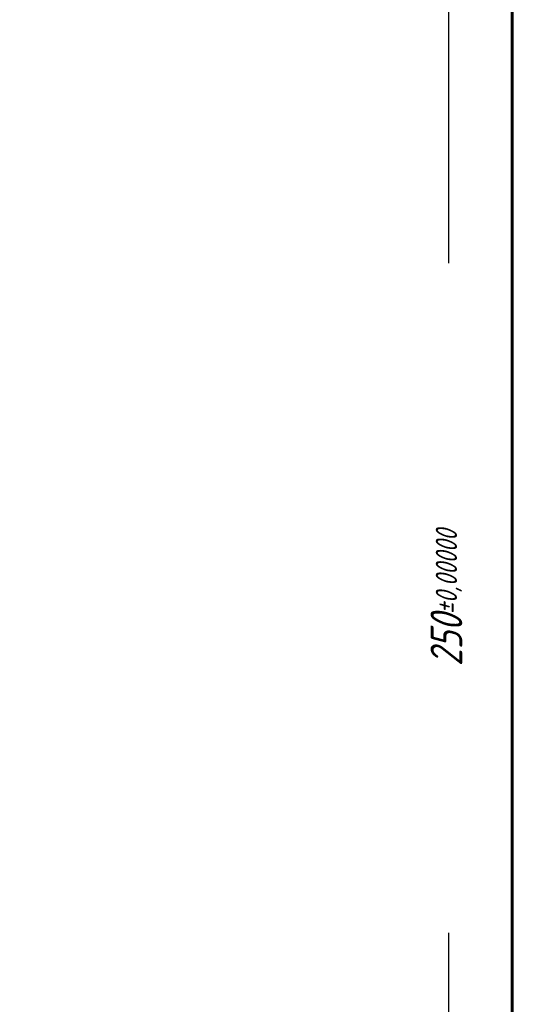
# Model space of a CAD drawing. Header units: millimetres. Extents: x 0 to 594, y 0 to 420.
# Tile 2 of 17: x 0 to 80, y 168 to 323. Entities that reach past the tile are written whole.
import ezdxf

# ---------------------------------------------------------------- set-up
doc = ezdxf.new("R2010")
doc.units = ezdxf.units.MM
doc.linetypes.add('K5LT_BASIC', pattern=[0])
doc.linetypes.add('K5LT_THIN', pattern=[0])
doc.layers.add('Системный слой', color=7, linetype='Continuous')
doc.styles.add('KDIMTEXTSTYLE', font='GOST_AU.SHX', dxfattribs={"width": 0.96, "oblique": 15, "height": 5})
doc.dimstyles.new('KDIMSTYLE (1.00)', dxfattribs={"dimtxt": 5, "dimasz": 1, "dimexe": 2, "dimexo": 0, "dimgap": 1, "dimtad": 1, "dimtxsty": 'KDIMTEXTSTYLE', "dimsah": 1, "dimcen": 0, "dimdle": 1, "dimadec": 0, "dimazin": 0, "dimtfac": 0.667, "dimtmove": 0, "dimatfit": 3, "dimfxl": 1, "dimtvp": 1, "dimtolj": 1, "dimtzin": 0, "dimarcsym": 0})

# ---------------------------------------------------------------- blocks, each defined once
blk = doc.blocks.new('KDIMARROW_01')
at = {"layer": 'Системный слой'}
blk.add_hatch(color=0, dxfattribs=at).paths.add_polyline_path([(-5, -0.66), (0, 0), (-5, 0.66), (-4.5, 0)])
at = {"layer": 'Системный слой', "color": 0, "linetype": 'K5LT_THIN', "lineweight": 18}
for p, q in [((-4.5, 0), (-5, 0.66)), ((-5, 0.66), (0, 0)), ((0, 0), (-5, -0.66)), ((-5, -0.66), (-4.5, 0)), ((0, 0), (-1, 0))]:
    blk.add_line(p, q, dxfattribs=at)

msp = doc.modelspace()

# ---------------------------------------------------------------- linework, layer by layer
at = {"layer": 'Системный слой', "color": 150, "linetype": 'K5LT_BASIC', "lineweight": 60, "true_color": 0x0080ff}
msp.add_line((77.616, 337.675), (77.616, 118.075), dxfattribs=at)

# ---------------------------------------------------------------- dimensions: what is measured, and where the dimension line sits
at = {"layer": 'Системный слой', "color": 7}
msp.add_linear_dim(base=(67.616, 356.875), p1=(79.816, 106.875), p2=(79.816, 356.875), angle=90, location=(67.616, 231.875), dimstyle='KDIMSTYLE (1.00)', override={"dimexo": 0, "dimpost": '\\H5.0;\\W0.965;\\Q15;<>', "dimblk1": 'KDIMARROW_01', "dimblk2": 'KDIMARROW_01', "dimse1": 0, "dimse2": 0, "dimclrt": 7, "dimtol": 1, "dimtp": 0, "dimtm": 0, "dimtdec": 5, "dimtolj": 1}, dxfattribs=at).render()

doc.saveas('drawing.dxf')
